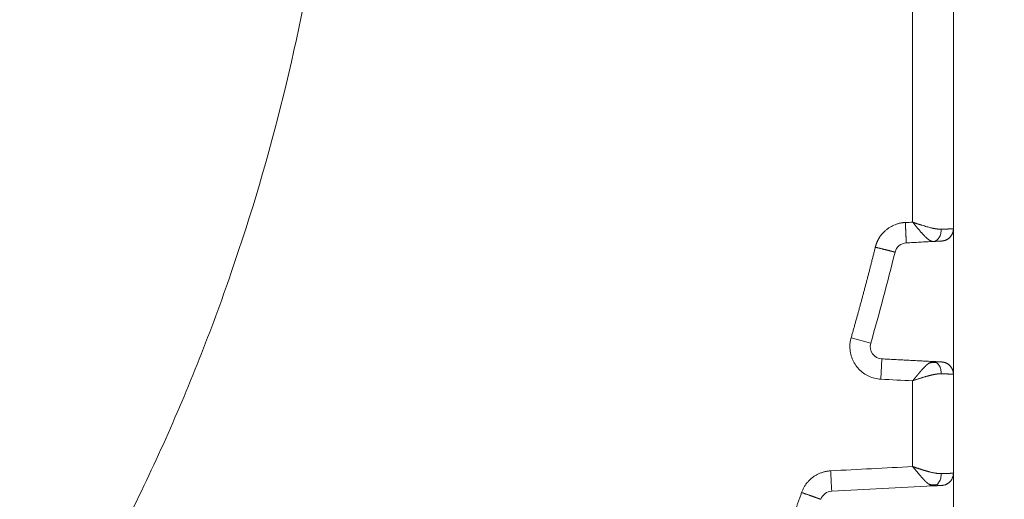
# Model space of a CAD drawing. Header units: millimetres. Extents: x 51337 to 61814, y -21781 to -12277.
# Tile 238 of 256: x 59297 to 59322, y -20736 to -20724. Entities that reach past the tile are written whole.
import ezdxf

# ---------------------------------------------------------------- set-up
doc = ezdxf.new("R2010")
doc.units = ezdxf.units.MM
doc.header["$LTSCALE"] = 0.3175
doc.layers.add('1轮廓实线层', color=7, linetype='Continuous', lineweight=18)

msp = doc.modelspace()

# ---------------------------------------------------------------- linework, layer by layer
at = {"layer": '1轮廓实线层'}
for p, q in [((59320.29339, -20698.76133), (59320.29339, -20729.19195)), ((59320.29339, -20729.19195), (59320.29339, -20698.76133)), ((59320.29339, -20732.76133), (59320.29339, -20729.19195)), ((59319.13765, -20729.53721), (59319.79751, -20729.50263)), ((59318.26418, -20732.00244), (59317.78348, -20731.86484)), ((59318.53689, -20732.38459), (59318.51072, -20732.8839)), ((59319.79898, -20732.45073), (59318.53689, -20732.38459)), ((59320.29339, -20735.19195), (59320.29339, -20732.76133)), ((59320.29339, -20735.19195), (59320.29339, -20732.76133)), ((59320.29339, -20738.76133), (59320.29339, -20735.19195)), ((59317.30646, -20735.63318), (59319.79751, -20735.50263))]:
    msp.add_line(p, q, dxfattribs=at)
for centre, radius, start, end in [((59255.29339, -20713.97664), 117.32051, 300.7584308, 103.5504853), ((59319.15335, -20729.8368), 0.3, 93.000001, 166.052315), ((59319.15335, -20729.8368), 0.3, 93, 166.052315), ((59255.29339, -20713.97664), 65.5, 344.0258881, 346.0523154), ((59255.29339, -20713.97664), 65.5, 344.0258881, 346.0523154), ((59318.55259, -20732.085), 0.3, 164.025888, 267), ((59318.55259, -20732.085), 0.3, 164.025888, 267), ((59317.32216, -20735.93277), 0.3, 93, 160.507726), ((59317.32216, -20735.93277), 0.3, 93, 160.507726)]:
    msp.add_arc(centre, radius, start, end, dxfattribs=at)
for points, degree, knots in [([(59255.29339, -20663.97664), (59256.8034, -20663.97664), (59258.31341, -20664.04509), (59261.32105, -20664.31834), (59262.81868, -20664.52313), (59265.78926, -20665.06737), (59267.26222, -20665.40682), (59270.17137, -20666.21761), (59271.60758, -20666.68893), (59274.43144, -20667.7596), (59275.81911, -20668.35894), (59278.53453, -20669.68071), (59279.86228, -20670.40314), (59282.44697, -20671.96518), (59283.7039, -20672.80478), (59286.13667, -20674.59426), (59287.31248, -20675.54414), (59289.57336, -20677.54639), (59290.65841, -20678.59876), (59292.72886, -20680.79735), (59293.71425, -20681.94358), (59295.57728, -20684.32048), (59296.45492, -20685.55116), (59298.09526, -20688.08688), (59298.85795, -20689.39192), (59300.26213, -20692.06565), (59300.90362, -20693.43434), (59302.06014, -20696.22415), (59302.57516, -20697.64527), (59303.47452, -20700.52827), (59303.85885, -20701.99016), (59304.49367, -20704.94271), (59304.74416, -20706.43337), (59305.10924, -20709.43125), (59305.22383, -20710.93847), (59305.31618, -20713.95708), (59305.29393, -20715.46848), (59305.11278, -20718.48307), (59304.95388, -20719.98626), (59304.50072, -20722.9721), (59304.20647, -20724.45474), (59303.48502, -20727.38733), (59303.05783, -20728.83727), (59302.07401, -20731.69256), (59301.51738, -20733.0979), (59300.27925, -20735.85247), (59299.59776, -20737.20168), (59298.11549, -20739.83293), (59297.31472, -20741.11495), (59295.60046, -20743.60129), (59294.68698, -20744.80561), (59292.75479, -20747.12665), (59291.7361, -20748.24337), (59289.60184, -20750.38008), (59288.48628, -20751.40006), (59286.16745, -20753.3349), (59284.96418, -20754.24976), (59282.47981, -20755.96686), (59281.1987, -20756.7691), (59278.56916, -20758.25438), (59277.22072, -20758.93742), (59274.46758, -20760.1787), (59273.06287, -20760.73694), (59270.20872, -20761.72403), (59268.75927, -20762.15288), (59267.29339, -20762.51529)], 3, [0, 0, 0, 0, 0.03125, 0.03125, 0.0625, 0.0625, 0.09375, 0.09375, 0.125, 0.125, 0.15625, 0.15625, 0.1875, 0.1875, 0.21875, 0.21875, 0.25, 0.25, 0.28125, 0.28125, 0.3125, 0.3125, 0.34375, 0.34375, 0.375, 0.375, 0.40625, 0.40625, 0.4375, 0.4375, 0.46875, 0.46875, 0.5, 0.5, 0.53125, 0.53125, 0.5625, 0.5625, 0.59375, 0.59375, 0.625, 0.625, 0.65625, 0.65625, 0.6875, 0.6875, 0.71875, 0.71875, 0.75, 0.75, 0.78125, 0.78125, 0.8125, 0.8125, 0.84375, 0.84375, 0.875, 0.875, 0.90625, 0.90625, 0.9375, 0.9375, 0.96875, 0.96875, 1, 1, 1, 1]), ([(59319.11441, -20729.0371), (59319.10803, -20729.03729), (59319.09449, -20729.03768), (59319.07303, -20729.03922), (59319.04922, -20729.04168), (59319.02307, -20729.04537), (59318.9946, -20729.0505), (59318.96387, -20729.05737), (59318.93096, -20729.06625), (59318.896, -20729.07745), (59318.832, -20729.10155), (59318.75637, -20729.1396), (59318.68692, -20729.18692), (59318.64534, -20729.22018), (59318.6155, -20729.2457), (59318.58467, -20729.2748), (59318.54916, -20729.31206), (59318.51643, -20729.35154), (59318.49194, -20729.38552), (59318.47787, -20729.40678), (59318.4692, -20729.42098), (59318.4615, -20729.43404), (59318.45404, -20729.44727), (59318.44683, -20729.46063), (59318.43987, -20729.47413), (59318.43316, -20729.48776), (59318.42671, -20729.50151), (59318.42052, -20729.51538), (59318.41459, -20729.52934), (59318.40892, -20729.54341), (59318.40353, -20729.55757), (59318.39841, -20729.57181), (59318.39355, -20729.58612), (59318.38898, -20729.6005), (59318.38468, -20729.61494), (59318.38064, -20729.62942), (59318.37817, -20729.63912), (59318.37694, -20729.64397)], 3, [0, 0, 0, 0, 0.01869412, 0.03970492, 0.06308059, 0.0888693, 0.11711778, 0.14786957, 0.18116292, 0.21702834, 0.25548587, 0.38160911, 0.46401915, 0.50147995, 0.53768383, 0.57912386, 0.62571866, 0.68852151, 0.72931744, 0.74845232, 0.7632655, 0.77809144, 0.79292719, 0.80776977, 0.82261621, 0.83746353, 0.85230877, 0.86714895, 0.88198111, 0.8968023, 0.91160959, 0.92640007, 0.94117085, 0.95591905, 0.97064184, 0.98533642, 1, 1, 1, 1]), ([(59319.11441, -20729.0371), (59319.11451, -20729.03975), (59319.11471, -20729.04514), (59319.11504, -20729.05335), (59319.11537, -20729.06182), (59319.11573, -20729.07055), (59319.11609, -20729.07953), (59319.11648, -20729.08876), (59319.11688, -20729.09824), (59319.11729, -20729.10795), (59319.11772, -20729.1179), (59319.11816, -20729.12807), (59319.11861, -20729.13847), (59319.11908, -20729.14908), (59319.11956, -20729.15989), (59319.12006, -20729.17089), (59319.12056, -20729.18208), (59319.12108, -20729.19344), (59319.12161, -20729.20496), (59319.12214, -20729.21663), (59319.12269, -20729.22844), (59319.12324, -20729.24036), (59319.1238, -20729.25238), (59319.12437, -20729.26449), (59319.12495, -20729.27666), (59319.12552, -20729.28888), (59319.12611, -20729.30113), (59319.12669, -20729.31339), (59319.12727, -20729.32562), (59319.12786, -20729.33782), (59319.12844, -20729.34994), (59319.12902, -20729.36197), (59319.1296, -20729.37389), (59319.13017, -20729.38565), (59319.13074, -20729.39723), (59319.13129, -20729.40861), (59319.13184, -20729.41974), (59319.13237, -20729.43059), (59319.13289, -20729.44114), (59319.13339, -20729.45134), (59319.13387, -20729.46116), (59319.13434, -20729.47057), (59319.13478, -20729.47952), (59319.1352, -20729.48797), (59319.13559, -20729.4959), (59319.13596, -20729.50326), (59319.13629, -20729.51001), (59319.1366, -20729.51611), (59319.13687, -20729.52152), (59319.1371, -20729.52621), (59319.1373, -20729.53013), (59319.13745, -20729.53324), (59319.13757, -20729.5355), (59319.13764, -20729.53693), (59319.13765, -20729.53711), (59319.13765, -20729.53721)], 3, [0, 0, 0, 0, 0.01012682, 0.02059023, 0.03139022, 0.04252681, 0.05399998, 0.06580976, 0.07795613, 0.0904391, 0.10325868, 0.11641486, 0.12990765, 0.14373704, 0.15790305, 0.17240566, 0.18724489, 0.20242072, 0.21793317, 0.23378223, 0.2499679, 0.26649019, 0.28334908, 0.30054459, 0.31807672, 0.33594545, 0.3541508, 0.37269276, 0.39157133, 0.41078651, 0.4303383, 0.45022671, 0.47045172, 0.49101334, 0.51191156, 0.5331464, 0.55471784, 0.57662588, 0.59887053, 0.62145178, 0.64436963, 0.66762408, 0.69121513, 0.71514278, 0.73940703, 0.76400787, 0.78894531, 0.81421934, 0.83982996, 0.86577717, 0.89206097, 0.91868135, 0.94563832, 0.97293188, 1, 1, 1, 1]), ([(59319.79898, -20729.50255), (59319.79757, -20729.50261), (59319.79475, -20729.50271), (59319.79041, -20729.50261), (59319.78597, -20729.50232), (59319.78144, -20729.50182), (59319.77681, -20729.5011), (59319.77208, -20729.50017), (59319.76726, -20729.49903), (59319.76234, -20729.49766), (59319.75732, -20729.49608), (59319.75221, -20729.49428), (59319.747, -20729.49225), (59319.74169, -20729.49), (59319.73628, -20729.48752), (59319.73077, -20729.48482), (59319.72517, -20729.48189), (59319.71947, -20729.47873), (59319.71367, -20729.47535), (59319.70777, -20729.47173), (59319.70178, -20729.46788), (59319.69568, -20729.4638), (59319.68949, -20729.45949), (59319.6832, -20729.45495), (59319.67682, -20729.45018), (59319.67033, -20729.44517), (59319.66375, -20729.43994), (59319.65707, -20729.43447), (59319.65029, -20729.42878), (59319.64341, -20729.42285), (59319.63644, -20729.4167), (59319.62937, -20729.41032), (59319.6222, -20729.40371), (59319.61493, -20729.39688), (59319.60757, -20729.38983), (59319.6001, -20729.38256), (59319.59119, -20729.37372), (59319.58073, -20729.36315), (59319.56861, -20729.35064), (59319.55616, -20729.33751), (59319.54338, -20729.32378), (59319.53025, -20729.30943), (59319.51679, -20729.29448), (59319.50299, -20729.27892), (59319.48885, -20729.26278), (59319.47438, -20729.24605), (59319.45957, -20729.22876), (59319.44443, -20729.21091), (59319.42896, -20729.19254), (59319.41315, -20729.17364), (59319.39701, -20729.15427), (59319.38054, -20729.13443), (59319.36375, -20729.11415), (59319.34662, -20729.09348), (59319.32917, -20729.07245), (59319.31141, -20729.05109), (59319.29942, -20729.03677), (59319.29339, -20729.02956)], 3, [0, 0, 0, 0, 0.01198732, 0.02405027, 0.03618925, 0.04840465, 0.06069684, 0.0730662, 0.08551309, 0.09803788, 0.1106409, 0.12332252, 0.13608306, 0.14892286, 0.16184224, 0.17484153, 0.18792105, 0.20108109, 0.21432196, 0.22764397, 0.2410474, 0.25453254, 0.26809967, 0.28174907, 0.29548101, 0.30929575, 0.32319357, 0.33717471, 0.35123944, 0.36538799, 0.37962061, 0.39393754, 0.40833902, 0.42282528, 0.43739655, 0.45205304, 0.46679499, 0.4895506, 0.51271345, 0.5362843, 0.56026389, 0.58465291, 0.609452, 0.63466181, 0.66028291, 0.68631588, 0.71276125, 0.73961955, 0.76689126, 0.79457685, 0.82267677, 0.85119145, 0.8801213, 0.90946671, 0.93922806, 0.96940571, 1, 1, 1, 1]), ([(59319.29339, -20729.02956), (59319.29847, -20729.03137), (59319.30875, -20729.03505), (59319.32437, -20729.04052), (59319.34034, -20729.04604), (59319.35667, -20729.0516), (59319.37334, -20729.05721), (59319.39036, -20729.06285), (59319.40771, -20729.06854), (59319.42538, -20729.07427), (59319.44338, -20729.08004), (59319.46169, -20729.08585), (59319.48029, -20729.09171), (59319.49919, -20729.09761), (59319.53317, -20729.10813), (59319.57993, -20729.1224), (59319.63689, -20729.13924), (59319.68749, -20729.15358), (59319.72782, -20729.16434), (59319.75998, -20729.17223), (59319.78592, -20729.17809), (59319.81132, -20729.18334), (59319.83616, -20729.18796), (59319.86044, -20729.19197), (59319.88412, -20729.19537), (59319.9072, -20729.19814), (59319.92968, -20729.2003), (59319.95152, -20729.20183), (59319.97276, -20729.20279), (59319.98642, -20729.20291), (59319.99324, -20729.20296)], 3, [0, 0, 0, 0, 0.02029233, 0.04103342, 0.06222379, 0.08386388, 0.10595415, 0.128495, 0.15148683, 0.17492998, 0.19882482, 0.22317167, 0.24797083, 0.27322259, 0.29892723, 0.38459546, 0.46269017, 0.53322796, 0.59623168, 0.63429843, 0.67204905, 0.70949756, 0.7466583, 0.78354598, 0.82017559, 0.85656247, 0.89272228, 0.92867094, 0.96442469, 1, 1, 1, 1]), ([(59319.79898, -20729.50255), (59319.81111, -20729.50192), (59319.83608, -20729.49757), (59319.87386, -20729.4803), (59319.90971, -20729.45164), (59319.94118, -20729.41231), (59319.96618, -20729.36442), (59319.98915, -20729.29343), (59319.99416, -20729.23755), (59319.99324, -20729.20296)], 3, [0, 0, 0, 0, 0.12509682, 0.25020614, 0.37531547, 0.5004248, 0.62553413, 0.75064346, 1, 1, 1, 1]), ([(59319.99324, -20729.20296), (59319.99714, -20729.20282), (59320.00493, -20729.20253), (59320.01637, -20729.20212), (59320.0276, -20729.20171), (59320.03861, -20729.2013), (59320.04939, -20729.20091), (59320.05996, -20729.20052), (59320.07029, -20729.20015), (59320.08041, -20729.19978), (59320.09029, -20729.19942), (59320.09994, -20729.19907), (59320.10937, -20729.19872), (59320.11856, -20729.19839), (59320.12752, -20729.19806), (59320.13624, -20729.19775), (59320.14474, -20729.19744), (59320.15299, -20729.19714), (59320.16101, -20729.19685), (59320.1688, -20729.19656), (59320.17635, -20729.19629), (59320.18366, -20729.19602), (59320.19073, -20729.19576), (59320.19757, -20729.19551), (59320.20416, -20729.19527), (59320.21052, -20729.19504), (59320.21664, -20729.19481), (59320.22253, -20729.1946), (59320.22817, -20729.19439), (59320.23358, -20729.19419), (59320.23874, -20729.194), (59320.24367, -20729.19382), (59320.24836, -20729.19364), (59320.25282, -20729.19348), (59320.25704, -20729.19332), (59320.26102, -20729.19317), (59320.26477, -20729.19304), (59320.26828, -20729.1929), (59320.27156, -20729.19278), (59320.27461, -20729.19267), (59320.27742, -20729.19256), (59320.28, -20729.19246), (59320.28235, -20729.19237), (59320.28447, -20729.19229), (59320.28636, -20729.19222), (59320.28803, -20729.19216), (59320.28947, -20729.1921), (59320.29068, -20729.19206), (59320.29167, -20729.19202), (59320.29244, -20729.19199), (59320.29298, -20729.19197), (59320.29323, -20729.19196), (59320.29333, -20729.19195), (59320.29339, -20729.19195)], 3, [0, 0, 0, 0, 0.0207904, 0.04153704, 0.06223992, 0.08289906, 0.10351446, 0.12408611, 0.14461403, 0.16509821, 0.18553867, 0.20593541, 0.22628844, 0.24659774, 0.26686335, 0.28708525, 0.30726345, 0.32739795, 0.34748877, 0.36753591, 0.38753937, 0.40749915, 0.42741526, 0.44728771, 0.4671165, 0.48690164, 0.50664313, 0.52634098, 0.54599518, 0.56560576, 0.5851727, 0.60469602, 0.62417573, 0.64361182, 0.66300431, 0.68235319, 0.70165848, 0.72092018, 0.7401383, 0.75931283, 0.77844379, 0.79753118, 0.81657502, 0.83557529, 0.85453201, 0.87344519, 0.89231483, 0.91114093, 0.92992351, 0.94866257, 0.96735811, 0.98601014, 1, 1, 1, 1]), ([(59317.75259, -20732.085), (59317.75259, -20732.13561), (59317.75741, -20732.18623), (59317.77651, -20732.28564), (59317.79079, -20732.33443), (59317.8283, -20732.42846), (59317.85153, -20732.47368), (59317.90611, -20732.55894), (59317.93745, -20732.59897), (59318.00713, -20732.6724), (59318.04547, -20732.70579), (59318.12775, -20732.76476), (59318.1717, -20732.79032), (59318.26363, -20732.8327), (59318.31161, -20732.84952), (59318.40989, -20732.87379), (59318.46018, -20732.88125), (59318.51072, -20732.8839)], 3, [0, 0, 0, 0, 0.125, 0.125, 0.25, 0.25, 0.375, 0.375, 0.5, 0.5, 0.625, 0.625, 0.75, 0.75, 0.875, 0.875, 1, 1, 1, 1]), ([(59319.29339, -20732.92492), (59319.29631, -20732.92143), (59319.30216, -20732.91445), (59319.31087, -20732.904), (59319.31953, -20732.8936), (59319.32812, -20732.88326), (59319.33664, -20732.87297), (59319.3451, -20732.86274), (59319.3535, -20732.85258), (59319.36183, -20732.84249), (59319.3701, -20732.83247), (59319.3783, -20732.82253), (59319.38643, -20732.81268), (59319.3945, -20732.80292), (59319.40251, -20732.79324), (59319.41044, -20732.78366), (59319.41831, -20732.77418), (59319.42612, -20732.76481), (59319.43385, -20732.75554), (59319.44152, -20732.74637), (59319.44912, -20732.73732), (59319.45666, -20732.72839), (59319.46413, -20732.71957), (59319.47153, -20732.71087), (59319.47886, -20732.7023), (59319.48612, -20732.69385), (59319.49332, -20732.68553), (59319.50044, -20732.67734), (59319.5075, -20732.66928), (59319.5145, -20732.66135), (59319.52142, -20732.65357), (59319.52827, -20732.64592), (59319.53506, -20732.63841), (59319.54177, -20732.63104), (59319.54842, -20732.62382), (59319.555, -20732.61674), (59319.56151, -20732.6098), (59319.56795, -20732.60301), (59319.57432, -20732.59637), (59319.58063, -20732.58988), (59319.58686, -20732.58354), (59319.59303, -20732.57735), (59319.59912, -20732.57131), (59319.60515, -20732.56542), (59319.6111, -20732.55968), (59319.61699, -20732.5541), (59319.62281, -20732.54866), (59319.62856, -20732.54339), (59319.63424, -20732.53826), (59319.63985, -20732.53329), (59319.64539, -20732.52846), (59319.65086, -20732.5238), (59319.65626, -20732.51928), (59319.66159, -20732.51492), (59319.66686, -20732.51071), (59319.67205, -20732.50665), (59319.67717, -20732.50274), (59319.68223, -20732.49898), (59319.68722, -20732.49537), (59319.69213, -20732.49191), (59319.69698, -20732.4886), (59319.70176, -20732.48544), (59319.70647, -20732.48242), (59319.71111, -20732.47954), (59319.71569, -20732.47682), (59319.72019, -20732.47423), (59319.72462, -20732.47179), (59319.72899, -20732.46949), (59319.73329, -20732.46733), (59319.73752, -20732.4653), (59319.74168, -20732.46342), (59319.74577, -20732.46167), (59319.74979, -20732.46005), (59319.75375, -20732.45857), (59319.75763, -20732.45722), (59319.76145, -20732.456), (59319.7652, -20732.45491), (59319.76889, -20732.45395), (59319.7725, -20732.45311), (59319.77605, -20732.45239), (59319.77953, -20732.4518), (59319.78294, -20732.45133), (59319.78628, -20732.45097), (59319.78956, -20732.45074), (59319.79277, -20732.45062), (59319.79591, -20732.4506), (59319.79796, -20732.45069), (59319.79898, -20732.45073)], 3, [0, 0, 0, 0, 0.01482269, 0.02957057, 0.04424371, 0.05884216, 0.07336595, 0.08781515, 0.10218981, 0.11648997, 0.1307157, 0.14486705, 0.15894407, 0.17294682, 0.18687536, 0.20072974, 0.21451003, 0.22821628, 0.24184856, 0.25540692, 0.26889144, 0.28230218, 0.29563919, 0.30890255, 0.32209233, 0.33520859, 0.3482514, 0.36122084, 0.37411698, 0.38693988, 0.39968963, 0.4123663, 0.42496997, 0.43750071, 0.44995861, 0.46234375, 0.47465621, 0.48689608, 0.49906344, 0.51115837, 0.52318097, 0.53513134, 0.54700955, 0.5588157, 0.5705499, 0.58221224, 0.59380281, 0.60532172, 0.61676907, 0.62814497, 0.63944952, 0.65068283, 0.66184502, 0.67293619, 0.68395647, 0.69490596, 0.7057848, 0.7165931, 0.72733098, 0.73799858, 0.74859602, 0.75912344, 0.76958097, 0.77996875, 0.79028692, 0.80053562, 0.810715, 0.8208252, 0.83086639, 0.84083872, 0.85074234, 0.86057742, 0.87034412, 0.88004261, 0.88967307, 0.89923567, 0.90873059, 0.91815802, 0.92751813, 0.93681114, 0.94603722, 0.95519659, 0.96428945, 0.973316, 0.98227646, 0.99117105, 1, 1, 1, 1]), ([(59319.79898, -20732.45073), (59319.89789, -20732.45592), (59320.00861, -20732.46172), (59320.00904, -20732.46174)], 2, [0, 0, 0, 0.5026637, 1, 1, 1]), ([(59319.99324, -20732.75032), (59319.99416, -20732.71573), (59319.98915, -20732.65986), (59319.96618, -20732.58886), (59319.94118, -20732.54098), (59319.90971, -20732.50165), (59319.87387, -20732.47299), (59319.83608, -20732.45571), (59319.81111, -20732.45137), (59319.79898, -20732.45073)], 3, [0, 0, 0, 0, 0.24935533, 0.37446404, 0.49957276, 0.62468147, 0.74979019, 0.8748989, 1, 1, 1, 1]), ([(59319.99324, -20732.75032), (59319.98976, -20732.75034), (59319.9828, -20732.75037), (59319.97214, -20732.75063), (59319.96129, -20732.75105), (59319.95025, -20732.75164), (59319.93901, -20732.7524), (59319.92758, -20732.75333), (59319.91596, -20732.75442), (59319.90414, -20732.75569), (59319.89214, -20732.75713), (59319.87994, -20732.75874), (59319.86755, -20732.76051), (59319.85498, -20732.76246), (59319.84222, -20732.76457), (59319.82927, -20732.76685), (59319.81614, -20732.76931), (59319.80282, -20732.77193), (59319.78933, -20732.77472), (59319.77565, -20732.77768), (59319.76179, -20732.78081), (59319.74776, -20732.78411), (59319.73356, -20732.78758), (59319.71918, -20732.79122), (59319.70464, -20732.79502), (59319.68645, -20732.79995), (59319.66446, -20732.80607), (59319.63852, -20732.81342), (59319.61209, -20732.82107), (59319.58516, -20732.82902), (59319.55777, -20732.83727), (59319.52993, -20732.84582), (59319.50165, -20732.85467), (59319.47295, -20732.86381), (59319.44386, -20732.87325), (59319.41439, -20732.88299), (59319.38458, -20732.89303), (59319.35443, -20732.90336), (59319.32398, -20732.91399), (59319.30362, -20732.92126), (59319.29339, -20732.92492)], 3, [0, 0, 0, 0, 0.01820512, 0.03649684, 0.05487758, 0.07334972, 0.09191562, 0.1105776, 0.12933793, 0.14819888, 0.16716264, 0.18623139, 0.20540727, 0.22469239, 0.24408882, 0.26359858, 0.28322367, 0.30296607, 0.32282768, 0.34281042, 0.36291613, 0.38314664, 0.40350375, 0.42398921, 0.44460475, 0.46535206, 0.50094825, 0.53693522, 0.57331519, 0.61009031, 0.64726264, 0.6848342, 0.72280693, 0.76118271, 0.79996338, 0.8391507, 0.87874638, 0.9187521, 0.95916945, 1, 1, 1, 1]), ([(59320.29339, -20732.76133), (59320.29332, -20732.76133), (59320.29322, -20732.76132), (59320.29289, -20732.76131), (59320.29222, -20732.76129), (59320.29128, -20732.76125), (59320.29006, -20732.7612), (59320.28856, -20732.76115), (59320.28679, -20732.76108), (59320.28474, -20732.761), (59320.28241, -20732.76091), (59320.27979, -20732.76081), (59320.27689, -20732.7607), (59320.27371, -20732.76058), (59320.27024, -20732.76045), (59320.26649, -20732.76031), (59320.26244, -20732.76016), (59320.25811, -20732.76), (59320.25349, -20732.75983), (59320.24857, -20732.75965), (59320.24337, -20732.75945), (59320.23787, -20732.75925), (59320.23208, -20732.75904), (59320.226, -20732.75881), (59320.21962, -20732.75858), (59320.21295, -20732.75834), (59320.20599, -20732.75808), (59320.19874, -20732.75782), (59320.19119, -20732.75754), (59320.18335, -20732.75725), (59320.17522, -20732.75696), (59320.1668, -20732.75665), (59320.15808, -20732.75633), (59320.14908, -20732.756), (59320.13979, -20732.75567), (59320.1302, -20732.75532), (59320.12034, -20732.75496), (59320.11018, -20732.75459), (59320.09974, -20732.75421), (59320.08902, -20732.75382), (59320.07801, -20732.75342), (59320.06673, -20732.75301), (59320.05517, -20732.75259), (59320.04333, -20732.75215), (59320.03122, -20732.75171), (59320.01884, -20732.75126), (59320.0062, -20732.7508), (59319.99756, -20732.75048), (59319.99324, -20732.75032)], 3, [0, 0, 0, 0, 0.01613645, 0.0368212, 0.05755942, 0.07835114, 0.09919634, 0.12009505, 0.14104726, 0.16205299, 0.18311225, 0.20422504, 0.22539137, 0.24661125, 0.26788469, 0.28921169, 0.31059226, 0.33202641, 0.35351415, 0.37505548, 0.39665041, 0.41829895, 0.4400011, 0.46175688, 0.48356628, 0.50542932, 0.52734601, 0.54931635, 0.57134034, 0.593418, 0.61554933, 0.63773434, 0.65997303, 0.68226542, 0.7046115, 0.72701129, 0.74946478, 0.771972, 0.79453294, 0.81714761, 0.83981601, 0.86253816, 0.88531406, 0.90814371, 0.93102713, 0.95396431, 0.97695526, 1, 1, 1, 1]), ([(59317.28029, -20735.13387), (59317.282, -20735.16655), (59317.28371, -20735.19922), (59317.28707, -20735.26333), (59317.28872, -20735.29475), (59317.29188, -20735.35514), (59317.2934, -20735.3841), (59317.29625, -20735.43844), (59317.29758, -20735.46383), (59317.3, -20735.51004), (59317.30109, -20735.53087), (59317.303, -20735.56719), (59317.30381, -20735.58267), (59317.30512, -20735.60768), (59317.30562, -20735.61721), (59317.30628, -20735.62991), (59317.30646, -20735.63324), (59317.30645, -20735.63314)], 3, [0, 0, 0, 0, 0.12512807, 0.12512807, 0.25025614, 0.25025614, 0.37538421, 0.37538421, 0.50051229, 0.50051229, 0.62564036, 0.62564036, 0.75076843, 0.75076843, 0.8758965, 0.8758965, 1, 1, 1, 1]), ([(59319.79898, -20735.50255), (59319.79742, -20735.50261), (59319.79428, -20735.50272), (59319.78943, -20735.50258), (59319.78444, -20735.50219), (59319.77931, -20735.50153), (59319.77405, -20735.50061), (59319.76864, -20735.49942), (59319.7631, -20735.49795), (59319.75741, -20735.4962), (59319.75159, -20735.49416), (59319.74562, -20735.49183), (59319.73951, -20735.48921), (59319.73327, -20735.48629), (59319.72688, -20735.48307), (59319.72035, -20735.47954), (59319.71367, -20735.47571), (59319.70686, -20735.47157), (59319.69991, -20735.46711), (59319.69281, -20735.46234), (59319.68557, -20735.45725), (59319.67819, -20735.45184), (59319.67066, -20735.44611), (59319.663, -20735.44005), (59319.65519, -20735.43367), (59319.64724, -20735.42697), (59319.63915, -20735.41995), (59319.63091, -20735.4126), (59319.62253, -20735.40492), (59319.61401, -20735.39692), (59319.60535, -20735.3886), (59319.59654, -20735.37996), (59319.5876, -20735.37101), (59319.57851, -20735.36173), (59319.56928, -20735.35214), (59319.55991, -20735.34225), (59319.55039, -20735.33204), (59319.54074, -20735.32153), (59319.53094, -20735.31073), (59319.52101, -20735.29963), (59319.51093, -20735.28825), (59319.50071, -20735.27658), (59319.49036, -20735.26464), (59319.47986, -20735.25243), (59319.46923, -20735.23996), (59319.45845, -20735.22724), (59319.44754, -20735.21428), (59319.43649, -20735.20108), (59319.4253, -20735.18765), (59319.41398, -20735.17401), (59319.40252, -20735.16016), (59319.39092, -20735.14613), (59319.37919, -20735.1319), (59319.36733, -20735.11751), (59319.35533, -20735.10296), (59319.3432, -20735.08827), (59319.33094, -20735.07344), (59319.31854, -20735.0585), (59319.30602, -20735.04345), (59319.29761, -20735.03341), (59319.29339, -20735.02836)], 3, [0, 0, 0, 0, 0.01327512, 0.02668107, 0.04021847, 0.05388793, 0.06769004, 0.08162538, 0.09569451, 0.10989796, 0.12423628, 0.13870996, 0.15331952, 0.16806543, 0.18294816, 0.19796818, 0.21312594, 0.22842185, 0.24385636, 0.25942987, 0.27514278, 0.29099547, 0.30698834, 0.32312175, 0.33939605, 0.35581161, 0.37236876, 0.38906784, 0.40590916, 0.42289305, 0.44001982, 0.45728977, 0.47470318, 0.49226035, 0.50996156, 0.52780708, 0.54579717, 0.5639321, 0.58221211, 0.60063747, 0.61920839, 0.63792514, 0.65678792, 0.67579698, 0.69495253, 0.71425478, 0.73370394, 0.75330023, 0.77304384, 0.79293496, 0.8129738, 0.83316054, 0.85349535, 0.87397843, 0.89460995, 0.91539008, 0.93631898, 0.95739683, 0.97862378, 1, 1, 1, 1]), ([(59319.29339, -20735.02836), (59319.29834, -20735.03014), (59319.30821, -20735.03368), (59319.32301, -20735.03892), (59319.33774, -20735.04409), (59319.35241, -20735.0492), (59319.36701, -20735.05423), (59319.38153, -20735.0592), (59319.39598, -20735.06409), (59319.41035, -20735.06892), (59319.42465, -20735.07368), (59319.43885, -20735.07837), (59319.45297, -20735.08299), (59319.46701, -20735.08754), (59319.48095, -20735.09202), (59319.4948, -20735.09643), (59319.50855, -20735.10077), (59319.5222, -20735.10504), (59319.53576, -20735.10924), (59319.54921, -20735.11338), (59319.56256, -20735.11744), (59319.5758, -20735.12144), (59319.58894, -20735.12536), (59319.60196, -20735.12922), (59319.61488, -20735.133), (59319.62768, -20735.13672), (59319.64036, -20735.14037), (59319.65293, -20735.14395), (59319.66539, -20735.14746), (59319.67772, -20735.1509), (59319.69495, -20735.15566), (59319.71691, -20735.16153), (59319.74337, -20735.16816), (59319.76924, -20735.17422), (59319.7945, -20735.1797), (59319.81916, -20735.18461), (59319.84318, -20735.18893), (59319.86658, -20735.19268), (59319.88933, -20735.19586), (59319.91143, -20735.19845), (59319.93288, -20735.20047), (59319.95367, -20735.2019), (59319.97383, -20735.2028), (59319.98679, -20735.20291), (59319.99324, -20735.20296)], 3, [0, 0, 0, 0, 0.01975926, 0.03942234, 0.05898941, 0.07846064, 0.09783622, 0.11711631, 0.13630111, 0.1553908, 0.17438556, 0.19328559, 0.21209108, 0.23080222, 0.24941922, 0.26794228, 0.2863716, 0.30470739, 0.32294987, 0.34109924, 0.35915573, 0.37711956, 0.39499095, 0.41277013, 0.43045735, 0.44805282, 0.46555679, 0.4829695, 0.50029121, 0.51752216, 0.53466261, 0.57285755, 0.61060887, 0.64792749, 0.68482471, 0.72131223, 0.75740215, 0.79310694, 0.82843954, 0.86341324, 0.89804178, 0.93233932, 0.9663204, 1, 1, 1, 1]), ([(59319.79898, -20735.50255), (59319.81111, -20735.50192), (59319.83608, -20735.49757), (59319.87386, -20735.4803), (59319.90971, -20735.45164), (59319.94118, -20735.41231), (59319.96618, -20735.36442), (59319.98915, -20735.29343), (59319.99416, -20735.23755), (59319.99324, -20735.20296)], 3, [0, 0, 0, 0, 0.12509682, 0.25020614, 0.37531547, 0.5004248, 0.62553413, 0.75064345, 1, 1, 1, 1]), ([(59319.99324, -20735.20296), (59319.99714, -20735.20282), (59320.00493, -20735.20253), (59320.01637, -20735.20212), (59320.0276, -20735.20171), (59320.03861, -20735.2013), (59320.04939, -20735.20091), (59320.05996, -20735.20052), (59320.07029, -20735.20015), (59320.08041, -20735.19978), (59320.09029, -20735.19942), (59320.09994, -20735.19907), (59320.10937, -20735.19872), (59320.11856, -20735.19839), (59320.12752, -20735.19806), (59320.13624, -20735.19775), (59320.14474, -20735.19744), (59320.15299, -20735.19714), (59320.16101, -20735.19685), (59320.1688, -20735.19656), (59320.17635, -20735.19629), (59320.18366, -20735.19602), (59320.19073, -20735.19576), (59320.19757, -20735.19551), (59320.20416, -20735.19527), (59320.21052, -20735.19504), (59320.21664, -20735.19481), (59320.22253, -20735.1946), (59320.22817, -20735.19439), (59320.23358, -20735.19419), (59320.23874, -20735.194), (59320.24367, -20735.19382), (59320.24836, -20735.19364), (59320.25282, -20735.19348), (59320.25704, -20735.19332), (59320.26102, -20735.19317), (59320.26477, -20735.19304), (59320.26828, -20735.1929), (59320.27156, -20735.19278), (59320.27461, -20735.19267), (59320.27742, -20735.19256), (59320.28, -20735.19246), (59320.28235, -20735.19237), (59320.28447, -20735.19229), (59320.28636, -20735.19222), (59320.28803, -20735.19216), (59320.28947, -20735.1921), (59320.29068, -20735.19206), (59320.29167, -20735.19202), (59320.29244, -20735.19199), (59320.29298, -20735.19197), (59320.29323, -20735.19196), (59320.29333, -20735.19195), (59320.29339, -20735.19195)], 3, [0, 0, 0, 0, 0.02079045, 0.04153715, 0.06224009, 0.08289928, 0.10351473, 0.12408644, 0.14461441, 0.16509865, 0.18553916, 0.20593596, 0.22628903, 0.2465984, 0.26686405, 0.287086, 0.30726426, 0.32739882, 0.34748969, 0.36753688, 0.38754039, 0.40750022, 0.42741639, 0.44728889, 0.46711773, 0.48690292, 0.50664446, 0.52634236, 0.54599662, 0.56560724, 0.58517424, 0.60469761, 0.62417737, 0.64361351, 0.66300605, 0.68235498, 0.70166032, 0.72092207, 0.74014023, 0.75931482, 0.77844583, 0.79753327, 0.81657715, 0.83557747, 0.85453424, 0.87344747, 0.89231715, 0.91114331, 0.92992593, 0.94866504, 0.96736062, 0.9860127, 1, 1, 1, 1])]:
    msp.add_open_spline(points, degree=degree, knots=knots, dxfattribs=at)
for points, degree in [([(59319.29339, -20723.80326), (59319.29339, -20725.54536), (59319.29339, -20727.28746), (59319.29339, -20729.02956)], 3), ([(59319.29339, -20729.02956), (59319.23373, -20729.03207), (59319.17407, -20729.03459), (59319.11441, -20729.0371)], 3), ([(59319.79898, -20729.50255), (59319.13765, -20729.53721)], 1), ([(59320.00914, -20729.49154), (59320.00904, -20729.49154), (59319.90019, -20729.49725), (59319.79898, -20729.50255)], 2), ([(59317.78348, -20731.86484), (59317.76302, -20731.93631), (59317.75259, -20732.01065), (59317.75259, -20732.085)], 3), ([(59318.53689, -20732.38459), (59319.79898, -20732.45073)], 1), ([(59319.87329, -20732.47473), (59319.77703, -20732.46424), (59319.68327, -20732.49553)], 2), ([(59318.51072, -20732.8839), (59318.77161, -20732.89758), (59319.0325, -20732.91125), (59319.29339, -20732.92492)], 3), ([(59319.29339, -20732.92492), (59319.29339, -20733.62607), (59319.29339, -20734.32722), (59319.29339, -20735.02836)], 3), ([(59319.29339, -20735.02836), (59318.62235, -20735.06353), (59317.95132, -20735.0987), (59317.28029, -20735.13387)], 3), ([(59317.30646, -20735.63318), (59317.72188, -20735.61141), (59318.55272, -20735.56787), (59319.38356, -20735.52432), (59319.79898, -20735.50255)], 3), ([(59319.68362, -20735.45771), (59319.77729, -20735.48894), (59319.87341, -20735.47848)], 2), ([(59320.00914, -20735.49154), (59320.00904, -20735.49154), (59319.89963, -20735.49728), (59319.79898, -20735.50255)], 2)]:
    msp.add_open_spline(points, degree=degree, dxfattribs=at)
for points, weights in [([(59320.00909, -20729.49154), (59320.17738, -20729.48272), (59320.29339, -20729.36048), (59320.29339, -20729.19195)], [0.999999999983, 0.816916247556, 0.816916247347, 0.999999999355]), ([(59318.37694, -20729.64397), (59318.19222, -20730.38772), (59317.99438, -20731.12809), (59317.78348, -20731.86484)], [0.851405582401, 0.851316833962, 0.851316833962, 0.851405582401]), ([(59320.29339, -20732.76133), (59320.29339, -20732.59281), (59320.17738, -20732.47056), (59320.00909, -20732.46174)], [0.999999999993, 0.816916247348, 0.816916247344, 0.999999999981]), ([(59317.28029, -20735.13387), (59316.94689, -20735.15134), (59316.67941, -20735.35111), (59316.56801, -20735.66583)], [0.851405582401, 0.755725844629, 0.755725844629, 0.851405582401]), ([(59320.00909, -20735.49154), (59320.17738, -20735.48272), (59320.29339, -20735.36048), (59320.29339, -20735.19195)], [0.999999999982, 0.816916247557, 0.816916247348, 0.999999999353]), ([(59316.56801, -20735.66583), (59316.32787, -20736.34425), (59316.07649, -20737.01859), (59315.81396, -20737.68867)], [0.851405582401, 0.851327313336, 0.851327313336, 0.851405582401])]:
    msp.add_rational_spline(points, weights, degree=3, dxfattribs=at)
for points, weights in [([(59318.37694, -20729.64397), (59318.511, -20729.67727), (59318.63048, -20729.70694), (59318.72007, -20729.72919), (59318.80912, -20729.75131), (59318.8617, -20729.76437), (59318.86215, -20729.76448)], [0.851405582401, 0.852121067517, 0.90165254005, 1, 0.902184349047, 0.852658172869, 0.851421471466]), ([(59316.56801, -20735.66583), (59316.69822, -20735.71192), (59316.81428, -20735.753), (59316.9013, -20735.7838), (59316.98779, -20735.81442), (59317.03887, -20735.83249), (59317.0393, -20735.83265)], [0.851405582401, 0.852121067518, 0.901652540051, 1, 0.902184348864, 0.852658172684, 0.851421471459])]:
    msp.add_rational_spline(points, weights, degree=3, knots=[0, 0, 0, 0, 0.50135553, 0.50135553, 0.50135553, 1, 1, 1, 1], dxfattribs=at)

doc.saveas('drawing.dxf')
